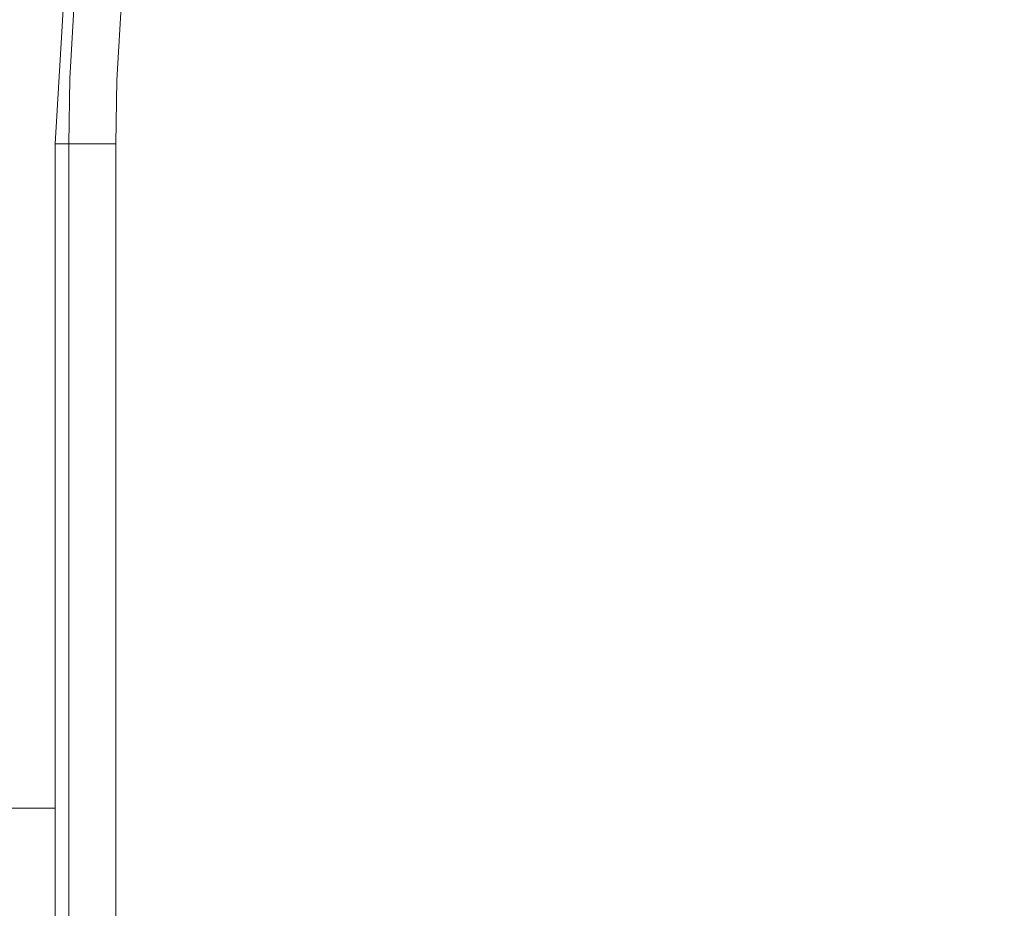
# Model space of a CAD drawing. Header units: millimetres. Extents: x 3925 to 5043, y -86 to 778.
# Tile 79 of 157: x 4344 to 4357, y 506 to 518. Entities that reach past the tile are written whole.
import ezdxf

# ---------------------------------------------------------------- set-up
doc = ezdxf.new("R2010")
doc.units = ezdxf.units.MM
doc.header["$LTSCALE"] = 46.255
doc.layers.add('140-154101-0DXF_CONTINUOUS_LINE', color=7, linetype='CONTINUOUS')
doc.layers.add('H30K-TOP-COVDXF_CONTINUOUS_LINE', color=7, linetype='CONTINUOUS')

msp = doc.modelspace()

# ---------------------------------------------------------------- linework, layer by layer
at = {"layer": '140-154101-0DXF_CONTINUOUS_LINE', "color": 7, "linetype": 'Continuous', "lineweight": 0}
msp.add_line((4338.086, 507.3683), (4344.0591, 507.3683), dxfattribs=at)
at = {"layer": 'H30K-TOP-COVDXF_CONTINUOUS_LINE', "color": 7, "linetype": 'Continuous', "lineweight": 0}
for p, q in [((4344.8576, 516.1183), (4344.0591, 516.1183)), ((4344.0591, 453.1299), (4344.0591, 516.1183)), ((4344.2373, 516.1183), (4344.2373, 452.8754)), ((4344.8576, 516.1183), (4344.8576, 451.9895))]:
    msp.add_line(p, q, dxfattribs=at)
for points in [[(4356.5591, 528.6183), (4353.8966, 528.4604), (4351.6475, 528.0108), (4349.7022, 527.2728), (4347.9549, 526.1752), (4346.4869, 524.7031), (4345.3973, 522.9604), (4344.6643, 521.022), (4344.2168, 518.7788), (4344.0591, 516.1183)], [(4356.5591, 528.4401), (4355.7459, 528.4265), (4354.8541, 528.3777), (4353.8695, 528.2772), (4352.7801, 528.0995), (4351.5781, 527.8053), (4350.2598, 527.3328), (4348.8377, 526.5849), (4347.412, 525.4624), (4346.2296, 524.0488), (4345.425, 522.6002), (4344.916, 521.2455), (4344.6015, 520.0136), (4344.4127, 518.9029), (4344.3055, 517.8985), (4344.2525, 516.9787), (4344.2373, 516.1183)], [(4356.5591, 527.8197), (4355.767, 527.8065), (4354.9012, 527.7592), (4353.9491, 527.662), (4352.9012, 527.4911), (4351.753, 527.2101), (4350.5046, 526.7628), (4349.1707, 526.0615), (4347.8436, 525.0168), (4346.7438, 523.7018), (4345.9903, 522.3448), (4345.509, 521.0634), (4345.2089, 519.8876), (4345.0274, 518.8199), (4344.9239, 517.8491), (4344.8725, 516.9563), (4344.8576, 516.1183)]]:
    msp.add_lwpolyline(points, dxfattribs=at)

doc.saveas('drawing.dxf')
